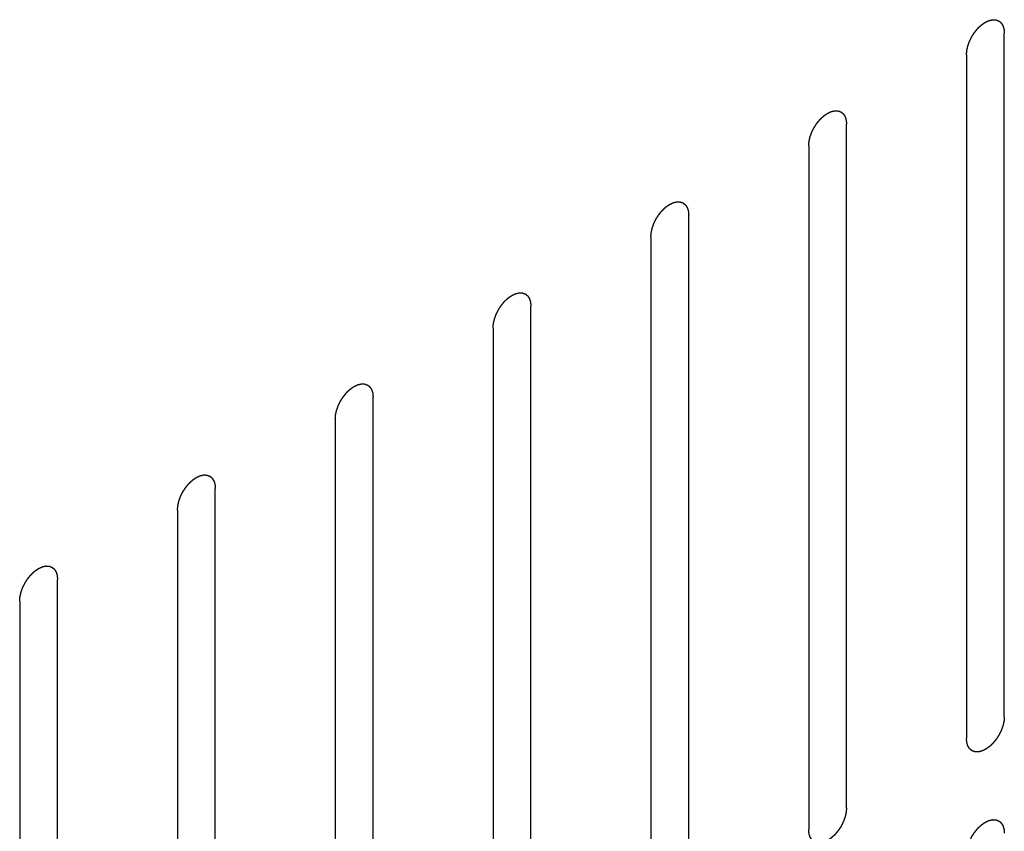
# Model space of a CAD drawing. Header units: inches. Extents: x 5 to 265, y 5 to 171.
# Tile 47 of 212: x 206.21 to 207.59, y 69.31 to 70.45. Entities that reach past the tile are written whole.
import ezdxf

# ---------------------------------------------------------------- set-up
doc = ezdxf.new("R2010")
doc.units = ezdxf.units.IN
doc.header["$LTSCALE"] = 14.96
doc.header["$MEASUREMENT"] = 0
doc.linetypes.add('HIDDEN', pattern=[0.2, 0.1, -0.1])
doc.layers.add('08_ALL_COSMETICS', color=7, linetype='CONTINUOUS')

msp = doc.modelspace()

# ---------------------------------------------------------------- linework, layer by layer
at = {"layer": '08_ALL_COSMETICS', "color": 7, "linetype": 'HIDDEN'}
for p, q in [((207.5881, 69.4751), (207.5881, 70.4345)), ((207.535, 70.4039), (207.535, 69.4445)), ((207.3668, 69.3473), (207.3668, 70.3067)), ((207.3137, 70.2761), (207.3137, 69.3167)), ((207.1454, 69.2196), (207.1454, 70.179)), ((207.0924, 70.1483), (207.0924, 69.1889)), ((206.9241, 69.0918), (206.9241, 70.0512)), ((206.8711, 70.0206), (206.8711, 69.0612)), ((206.7028, 68.964), (206.7028, 69.9234)), ((206.6498, 69.8928), (206.6498, 68.9334)), ((206.4815, 68.8362), (206.4815, 69.7956)), ((206.4284, 69.765), (206.4284, 68.8056)), ((206.2601, 68.7084), (206.2601, 69.6678)), ((206.2071, 69.6372), (206.2071, 68.6778))]:
    msp.add_line(p, q, dxfattribs=at)
for points in [[(207.535, 70.4039), (207.5351, 70.4044), (207.5352, 70.4055), (207.5353, 70.407), (207.5354, 70.4083), (207.5355, 70.4092), (207.5355, 70.4098), (207.5355, 70.4101), (207.5357, 70.4106), (207.5358, 70.4111), (207.536, 70.4121), (207.5363, 70.4134), (207.5366, 70.4148), (207.5368, 70.4158), (207.537, 70.4163), (207.537, 70.4167), (207.5372, 70.4171), (207.5374, 70.4177), (207.5378, 70.4187), (207.5383, 70.4201), (207.5388, 70.4215), (207.5391, 70.4224), (207.5393, 70.423), (207.5395, 70.4234), (207.5397, 70.4238), (207.54, 70.4244), (207.5405, 70.4253), (207.5411, 70.4267), (207.5418, 70.4281), (207.5423, 70.4291), (207.5426, 70.4296), (207.5428, 70.43), (207.5431, 70.4304), (207.5434, 70.4309), (207.544, 70.4318), (207.5448, 70.4331), (207.5456, 70.4344), (207.5462, 70.4352), (207.5466, 70.4358), (207.5468, 70.4361), (207.5471, 70.4365), (207.5475, 70.4369), (207.5481, 70.4377), (207.5491, 70.4389), (207.55, 70.44), (207.5507, 70.4408), (207.5511, 70.4412), (207.5514, 70.4416), (207.5517, 70.4419), (207.5521, 70.4423), (207.5528, 70.4429), (207.5538, 70.4439), (207.5549, 70.4449), (207.5556, 70.4455), (207.556, 70.4459), (207.5563, 70.4462), (207.5567, 70.4464), (207.5571, 70.4467), (207.5579, 70.4473), (207.5589, 70.448), (207.56, 70.4488), (207.5608, 70.4493), (207.5612, 70.4496), (207.5616, 70.4499), (207.5619, 70.45), (207.5623, 70.4502), (207.5631, 70.4505), (207.5641, 70.451), (207.5652, 70.4515), (207.566, 70.4519), (207.5664, 70.4521), (207.5667, 70.4522), (207.567, 70.4523), (207.5674, 70.4524), (207.5682, 70.4525), (207.5692, 70.4528), (207.5702, 70.453), (207.5709, 70.4532), (207.5714, 70.4533), (207.5717, 70.4534), (207.572, 70.4533), (207.5723, 70.4533), (207.573, 70.4533), (207.574, 70.4533), (207.5749, 70.4532), (207.5756, 70.4532), (207.5759, 70.4532), (207.5762, 70.4532), (207.5765, 70.4531), (207.5768, 70.453), (207.5774, 70.4527), (207.5783, 70.4524), (207.5791, 70.4521), (207.5797, 70.4519), (207.5801, 70.4518), (207.5803, 70.4517), (207.5805, 70.4515), (207.5808, 70.4513), (207.5813, 70.4509), (207.582, 70.4503), (207.5826, 70.4498), (207.5831, 70.4494), (207.5834, 70.4491), (207.5836, 70.449), (207.5837, 70.4487), (207.584, 70.4484), (207.5843, 70.4478), (207.5848, 70.447), (207.5853, 70.4462), (207.5857, 70.4457), (207.5859, 70.4453), (207.5861, 70.4451), (207.5861, 70.4448), (207.5863, 70.4444), (207.5865, 70.4437), (207.5868, 70.4427), (207.5871, 70.4417), (207.5873, 70.441), (207.5875, 70.4406), (207.5876, 70.4403), (207.5876, 70.4399), (207.5876, 70.4394), (207.5877, 70.4386), (207.5878, 70.4374), (207.5879, 70.436), (207.588, 70.435), (207.5881, 70.4345)], [(207.3137, 70.2761), (207.3138, 70.2766), (207.3139, 70.2777), (207.314, 70.2792), (207.3141, 70.2805), (207.3142, 70.2814), (207.3142, 70.282), (207.3142, 70.2824), (207.3143, 70.2828), (207.3144, 70.2833), (207.3147, 70.2843), (207.315, 70.2857), (207.3153, 70.287), (207.3155, 70.288), (207.3156, 70.2885), (207.3157, 70.2889), (207.3159, 70.2894), (207.3161, 70.2899), (207.3164, 70.2909), (207.3169, 70.2923), (207.3174, 70.2937), (207.3178, 70.2946), (207.318, 70.2952), (207.3181, 70.2956), (207.3184, 70.296), (207.3186, 70.2966), (207.3191, 70.2976), (207.3198, 70.2989), (207.3205, 70.3003), (207.321, 70.3013), (207.3213, 70.3018), (207.3215, 70.3023), (207.3217, 70.3026), (207.3221, 70.3031), (207.3227, 70.304), (207.3235, 70.3053), (207.3243, 70.3066), (207.3249, 70.3075), (207.3252, 70.308), (207.3255, 70.3084), (207.3258, 70.3087), (207.3262, 70.3092), (207.3268, 70.3099), (207.3278, 70.3111), (207.3287, 70.3122), (207.3294, 70.313), (207.3298, 70.3135), (207.33, 70.3138), (207.3304, 70.3141), (207.3308, 70.3145), (207.3315, 70.3152), (207.3325, 70.3161), (207.3336, 70.3171), (207.3343, 70.3177), (207.3347, 70.3181), (207.335, 70.3184), (207.3353, 70.3186), (207.3358, 70.319), (207.3365, 70.3195), (207.3376, 70.3202), (207.3387, 70.321), (207.3395, 70.3215), (207.3399, 70.3218), (207.3402, 70.3221), (207.3406, 70.3222), (207.341, 70.3224), (207.3417, 70.3227), (207.3428, 70.3232), (207.3439, 70.3237), (207.3446, 70.3241), (207.3451, 70.3243), (207.3454, 70.3245), (207.3457, 70.3245), (207.3461, 70.3246), (207.3468, 70.3248), (207.3479, 70.325), (207.3489, 70.3252), (207.3496, 70.3254), (207.35, 70.3255), (207.3504, 70.3256), (207.3506, 70.3256), (207.351, 70.3256), (207.3517, 70.3255), (207.3526, 70.3255), (207.3536, 70.3255), (207.3542, 70.3254), (207.3546, 70.3254), (207.3549, 70.3254), (207.3552, 70.3253), (207.3555, 70.3252), (207.3561, 70.325), (207.357, 70.3247), (207.3578, 70.3243), (207.3584, 70.3241), (207.3587, 70.324), (207.359, 70.3239), (207.3592, 70.3237), (207.3595, 70.3235), (207.3599, 70.3231), (207.3606, 70.3225), (207.3613, 70.322), (207.3618, 70.3216), (207.3621, 70.3213), (207.3623, 70.3212), (207.3624, 70.3209), (207.3626, 70.3206), (207.363, 70.3201), (207.3635, 70.3193), (207.364, 70.3185), (207.3644, 70.3179), (207.3646, 70.3176), (207.3647, 70.3173), (207.3648, 70.317), (207.3649, 70.3166), (207.3652, 70.3159), (207.3655, 70.3149), (207.3658, 70.3139), (207.366, 70.3132), (207.3661, 70.3128), (207.3663, 70.3125), (207.3663, 70.3121), (207.3663, 70.3117), (207.3664, 70.3108), (207.3665, 70.3096), (207.3666, 70.3082), (207.3667, 70.3072), (207.3668, 70.3067)], [(207.0924, 70.1483), (207.0924, 70.1489), (207.0925, 70.1499), (207.0927, 70.1515), (207.0928, 70.1528), (207.0928, 70.1537), (207.0929, 70.1542), (207.0929, 70.1546), (207.093, 70.155), (207.0931, 70.1555), (207.0933, 70.1565), (207.0937, 70.1579), (207.094, 70.1592), (207.0942, 70.1602), (207.0943, 70.1608), (207.0944, 70.1612), (207.0946, 70.1616), (207.0948, 70.1621), (207.0951, 70.1631), (207.0956, 70.1645), (207.0961, 70.1659), (207.0965, 70.1669), (207.0967, 70.1674), (207.0968, 70.1678), (207.097, 70.1683), (207.0973, 70.1688), (207.0978, 70.1698), (207.0985, 70.1712), (207.0992, 70.1725), (207.0997, 70.1735), (207.1, 70.1741), (207.1002, 70.1745), (207.1004, 70.1749), (207.1007, 70.1754), (207.1013, 70.1763), (207.1022, 70.1775), (207.103, 70.1788), (207.1036, 70.1797), (207.1039, 70.1802), (207.1042, 70.1806), (207.1045, 70.1809), (207.1048, 70.1814), (207.1055, 70.1822), (207.1064, 70.1833), (207.1074, 70.1844), (207.1081, 70.1852), (207.1084, 70.1857), (207.1087, 70.186), (207.109, 70.1863), (207.1094, 70.1867), (207.1102, 70.1874), (207.1112, 70.1883), (207.1122, 70.1893), (207.113, 70.19), (207.1134, 70.1903), (207.1137, 70.1907), (207.114, 70.1909), (207.1144, 70.1912), (207.1152, 70.1917), (207.1163, 70.1925), (207.1174, 70.1932), (207.1182, 70.1937), (207.1186, 70.194), (207.1189, 70.1943), (207.1192, 70.1944), (207.1197, 70.1946), (207.1204, 70.195), (207.1215, 70.1955), (207.1226, 70.196), (207.1233, 70.1963), (207.1237, 70.1965), (207.1241, 70.1967), (207.1244, 70.1967), (207.1248, 70.1968), (207.1255, 70.197), (207.1265, 70.1972), (207.1276, 70.1975), (207.1283, 70.1976), (207.1287, 70.1977), (207.129, 70.1978), (207.1293, 70.1978), (207.1297, 70.1978), (207.1304, 70.1977), (207.1313, 70.1977), (207.1323, 70.1977), (207.1329, 70.1977), (207.1333, 70.1976), (207.1336, 70.1976), (207.1338, 70.1975), (207.1342, 70.1974), (207.1348, 70.1972), (207.1356, 70.1969), (207.1365, 70.1966), (207.1371, 70.1963), (207.1374, 70.1962), (207.1377, 70.1961), (207.1379, 70.1959), (207.1381, 70.1957), (207.1386, 70.1953), (207.1393, 70.1948), (207.14, 70.1942), (207.1405, 70.1938), (207.1407, 70.1936), (207.141, 70.1934), (207.1411, 70.1932), (207.1413, 70.1928), (207.1417, 70.1923), (207.1422, 70.1915), (207.1427, 70.1907), (207.143, 70.1901), (207.1432, 70.1898), (207.1434, 70.1896), (207.1435, 70.1892), (207.1436, 70.1888), (207.1438, 70.1881), (207.1442, 70.1871), (207.1445, 70.1861), (207.1447, 70.1854), (207.1448, 70.185), (207.1449, 70.1847), (207.1449, 70.1843), (207.145, 70.1839), (207.1451, 70.183), (207.1452, 70.1818), (207.1453, 70.1804), (207.1454, 70.1794), (207.1454, 70.179)], [(206.8711, 70.0206), (206.8711, 70.0211), (206.8712, 70.0221), (206.8713, 70.0237), (206.8714, 70.025), (206.8715, 70.0259), (206.8716, 70.0264), (206.8716, 70.0268), (206.8717, 70.0272), (206.8718, 70.0278), (206.872, 70.0287), (206.8723, 70.0301), (206.8726, 70.0315), (206.8729, 70.0324), (206.873, 70.033), (206.8731, 70.0334), (206.8732, 70.0338), (206.8734, 70.0344), (206.8738, 70.0353), (206.8743, 70.0367), (206.8748, 70.0381), (206.8752, 70.0391), (206.8754, 70.0396), (206.8755, 70.0401), (206.8757, 70.0405), (206.876, 70.041), (206.8765, 70.042), (206.8772, 70.0434), (206.8779, 70.0448), (206.8784, 70.0457), (206.8786, 70.0463), (206.8788, 70.0467), (206.8791, 70.0471), (206.8794, 70.0476), (206.88, 70.0485), (206.8808, 70.0497), (206.8817, 70.051), (206.8823, 70.0519), (206.8826, 70.0524), (206.8828, 70.0528), (206.8831, 70.0531), (206.8835, 70.0536), (206.8842, 70.0544), (206.8851, 70.0555), (206.8861, 70.0567), (206.8867, 70.0575), (206.8871, 70.0579), (206.8874, 70.0583), (206.8877, 70.0585), (206.8881, 70.0589), (206.8888, 70.0596), (206.8899, 70.0606), (206.8909, 70.0615), (206.8916, 70.0622), (206.892, 70.0626), (206.8923, 70.0629), (206.8927, 70.0631), (206.8931, 70.0634), (206.8939, 70.0639), (206.895, 70.0647), (206.8961, 70.0654), (206.8968, 70.066), (206.8973, 70.0663), (206.8976, 70.0665), (206.8979, 70.0666), (206.8983, 70.0668), (206.8991, 70.0672), (206.9002, 70.0677), (206.9012, 70.0682), (206.902, 70.0685), (206.9024, 70.0687), (206.9027, 70.0689), (206.9031, 70.0689), (206.9035, 70.069), (206.9042, 70.0692), (206.9052, 70.0694), (206.9063, 70.0697), (206.907, 70.0698), (206.9074, 70.0699), (206.9077, 70.07), (206.908, 70.07), (206.9084, 70.07), (206.909, 70.07), (206.91, 70.0699), (206.9109, 70.0699), (206.9116, 70.0699), (206.912, 70.0698), (206.9123, 70.0699), (206.9125, 70.0697), (206.9129, 70.0696), (206.9135, 70.0694), (206.9143, 70.0691), (206.9152, 70.0688), (206.9158, 70.0686), (206.9161, 70.0684), (206.9164, 70.0684), (206.9165, 70.0682), (206.9168, 70.068), (206.9173, 70.0675), (206.918, 70.067), (206.9187, 70.0664), (206.9192, 70.066), (206.9194, 70.0658), (206.9196, 70.0656), (206.9198, 70.0654), (206.92, 70.0651), (206.9203, 70.0645), (206.9209, 70.0637), (206.9214, 70.0629), (206.9217, 70.0623), (206.9219, 70.062), (206.9221, 70.0618), (206.9222, 70.0615), (206.9223, 70.0611), (206.9225, 70.0604), (206.9228, 70.0593), (206.9231, 70.0583), (206.9234, 70.0576), (206.9235, 70.0572), (206.9236, 70.0569), (206.9236, 70.0566), (206.9237, 70.0561), (206.9237, 70.0552), (206.9238, 70.0541), (206.924, 70.0526), (206.9241, 70.0517), (206.9241, 70.0512)], [(206.6498, 69.8928), (206.6498, 69.8933), (206.6499, 69.8943), (206.65, 69.8959), (206.6501, 69.8972), (206.6502, 69.8981), (206.6502, 69.8986), (206.6502, 69.899), (206.6504, 69.8994), (206.6505, 69.9), (206.6507, 69.9009), (206.651, 69.9023), (206.6513, 69.9037), (206.6515, 69.9046), (206.6517, 69.9052), (206.6517, 69.9056), (206.6519, 69.906), (206.6521, 69.9066), (206.6525, 69.9076), (206.653, 69.9089), (206.6535, 69.9103), (206.6538, 69.9113), (206.654, 69.9119), (206.6542, 69.9123), (206.6544, 69.9127), (206.6547, 69.9132), (206.6552, 69.9142), (206.6559, 69.9156), (206.6565, 69.917), (206.657, 69.9179), (206.6573, 69.9185), (206.6575, 69.9189), (206.6578, 69.9193), (206.6581, 69.9198), (206.6587, 69.9207), (206.6595, 69.922), (206.6604, 69.9232), (206.6609, 69.9241), (206.6613, 69.9246), (206.6615, 69.925), (206.6618, 69.9254), (206.6622, 69.9258), (206.6629, 69.9266), (206.6638, 69.9277), (206.6648, 69.9289), (206.6654, 69.9297), (206.6658, 69.9301), (206.6661, 69.9305), (206.6664, 69.9308), (206.6668, 69.9311), (206.6675, 69.9318), (206.6686, 69.9328), (206.6696, 69.9337), (206.6703, 69.9344), (206.6707, 69.9348), (206.671, 69.9351), (206.6714, 69.9353), (206.6718, 69.9356), (206.6726, 69.9361), (206.6736, 69.9369), (206.6747, 69.9376), (206.6755, 69.9382), (206.6759, 69.9385), (206.6763, 69.9387), (206.6766, 69.9389), (206.677, 69.9391), (206.6778, 69.9394), (206.6788, 69.9399), (206.6799, 69.9404), (206.6807, 69.9408), (206.6811, 69.9409), (206.6814, 69.9411), (206.6817, 69.9412), (206.6821, 69.9413), (206.6829, 69.9414), (206.6839, 69.9417), (206.6849, 69.9419), (206.6857, 69.9421), (206.6861, 69.9422), (206.6864, 69.9423), (206.6867, 69.9422), (206.687, 69.9422), (206.6877, 69.9422), (206.6887, 69.9421), (206.6896, 69.9421), (206.6903, 69.9421), (206.6907, 69.9421), (206.691, 69.9421), (206.6912, 69.942), (206.6915, 69.9418), (206.6921, 69.9416), (206.693, 69.9413), (206.6938, 69.941), (206.6944, 69.9408), (206.6948, 69.9407), (206.695, 69.9406), (206.6952, 69.9404), (206.6955, 69.9402), (206.696, 69.9398), (206.6967, 69.9392), (206.6973, 69.9386), (206.6978, 69.9382), (206.6981, 69.938), (206.6983, 69.9379), (206.6985, 69.9376), (206.6987, 69.9373), (206.699, 69.9367), (206.6995, 69.9359), (206.7, 69.9351), (206.7004, 69.9346), (206.7006, 69.9342), (206.7008, 69.934), (206.7008, 69.9337), (206.701, 69.9333), (206.7012, 69.9326), (206.7015, 69.9316), (206.7018, 69.9306), (206.702, 69.9299), (206.7022, 69.9294), (206.7023, 69.9292), (206.7023, 69.9288), (206.7023, 69.9283), (206.7024, 69.9275), (206.7025, 69.9263), (206.7027, 69.9248), (206.7027, 69.9239), (206.7028, 69.9234)], [(206.4284, 69.765), (206.4285, 69.7655), (206.4286, 69.7666), (206.4287, 69.7681), (206.4288, 69.7694), (206.4289, 69.7703), (206.4289, 69.7708), (206.4289, 69.7712), (206.429, 69.7717), (206.4292, 69.7722), (206.4294, 69.7732), (206.4297, 69.7745), (206.43, 69.7759), (206.4302, 69.7769), (206.4303, 69.7774), (206.4304, 69.7778), (206.4306, 69.7782), (206.4308, 69.7788), (206.4311, 69.7798), (206.4316, 69.7812), (206.4322, 69.7826), (206.4325, 69.7835), (206.4327, 69.7841), (206.4328, 69.7845), (206.4331, 69.7849), (206.4333, 69.7855), (206.4338, 69.7864), (206.4345, 69.7878), (206.4352, 69.7892), (206.4357, 69.7902), (206.436, 69.7907), (206.4362, 69.7911), (206.4364, 69.7915), (206.4368, 69.792), (206.4374, 69.7929), (206.4382, 69.7942), (206.439, 69.7955), (206.4396, 69.7963), (206.4399, 69.7969), (206.4402, 69.7972), (206.4405, 69.7976), (206.4409, 69.798), (206.4415, 69.7988), (206.4425, 69.8), (206.4434, 69.8011), (206.4441, 69.8019), (206.4445, 69.8023), (206.4447, 69.8027), (206.4451, 69.803), (206.4455, 69.8034), (206.4462, 69.804), (206.4472, 69.805), (206.4483, 69.806), (206.449, 69.8066), (206.4494, 69.807), (206.4497, 69.8073), (206.45, 69.8075), (206.4505, 69.8078), (206.4512, 69.8084), (206.4523, 69.8091), (206.4534, 69.8099), (206.4542, 69.8104), (206.4546, 69.8107), (206.4549, 69.8109), (206.4553, 69.8111), (206.4557, 69.8113), (206.4564, 69.8116), (206.4575, 69.8121), (206.4586, 69.8126), (206.4593, 69.813), (206.4598, 69.8132), (206.4601, 69.8133), (206.4604, 69.8134), (206.4608, 69.8135), (206.4615, 69.8136), (206.4626, 69.8139), (206.4636, 69.8141), (206.4643, 69.8143), (206.4647, 69.8144), (206.4651, 69.8145), (206.4653, 69.8144), (206.4657, 69.8144), (206.4664, 69.8144), (206.4673, 69.8144), (206.4683, 69.8143), (206.469, 69.8143), (206.4693, 69.8143), (206.4696, 69.8143), (206.4699, 69.8142), (206.4702, 69.8141), (206.4708, 69.8138), (206.4717, 69.8135), (206.4725, 69.8132), (206.4731, 69.813), (206.4734, 69.8129), (206.4737, 69.8128), (206.4739, 69.8126), (206.4742, 69.8124), (206.4747, 69.812), (206.4753, 69.8114), (206.476, 69.8109), (206.4765, 69.8105), (206.4768, 69.8102), (206.477, 69.8101), (206.4771, 69.8098), (206.4773, 69.8095), (206.4777, 69.8089), (206.4782, 69.8081), (206.4787, 69.8073), (206.4791, 69.8068), (206.4793, 69.8064), (206.4794, 69.8062), (206.4795, 69.8059), (206.4796, 69.8055), (206.4799, 69.8048), (206.4802, 69.8038), (206.4805, 69.8028), (206.4807, 69.8021), (206.4808, 69.8017), (206.481, 69.8014), (206.481, 69.801), (206.481, 69.8005), (206.4811, 69.7997), (206.4812, 69.7985), (206.4813, 69.7971), (206.4814, 69.7961), (206.4815, 69.7956)], [(206.2071, 69.6372), (206.2071, 69.6377), (206.2072, 69.6388), (206.2074, 69.6403), (206.2075, 69.6416), (206.2075, 69.6425), (206.2076, 69.6431), (206.2076, 69.6435), (206.2077, 69.6439), (206.2078, 69.6444), (206.208, 69.6454), (206.2084, 69.6467), (206.2087, 69.6481), (206.2089, 69.6491), (206.209, 69.6496), (206.2091, 69.65), (206.2093, 69.6505), (206.2095, 69.651), (206.2098, 69.652), (206.2103, 69.6534), (206.2108, 69.6548), (206.2112, 69.6557), (206.2114, 69.6563), (206.2115, 69.6567), (206.2117, 69.6571), (206.212, 69.6577), (206.2125, 69.6587), (206.2132, 69.66), (206.2139, 69.6614), (206.2144, 69.6624), (206.2147, 69.6629), (206.2149, 69.6634), (206.2151, 69.6637), (206.2155, 69.6642), (206.216, 69.6651), (206.2169, 69.6664), (206.2177, 69.6677), (206.2183, 69.6686), (206.2186, 69.6691), (206.2189, 69.6695), (206.2192, 69.6698), (206.2195, 69.6703), (206.2202, 69.671), (206.2212, 69.6722), (206.2221, 69.6733), (206.2228, 69.6741), (206.2231, 69.6746), (206.2234, 69.6749), (206.2237, 69.6752), (206.2242, 69.6756), (206.2249, 69.6763), (206.2259, 69.6772), (206.2269, 69.6782), (206.2277, 69.6788), (206.2281, 69.6792), (206.2284, 69.6795), (206.2287, 69.6797), (206.2291, 69.68), (206.2299, 69.6806), (206.231, 69.6813), (206.2321, 69.6821), (206.2329, 69.6826), (206.2333, 69.6829), (206.2336, 69.6832), (206.2339, 69.6833), (206.2344, 69.6835), (206.2351, 69.6838), (206.2362, 69.6843), (206.2373, 69.6848), (206.238, 69.6852), (206.2385, 69.6854), (206.2388, 69.6856), (206.2391, 69.6856), (206.2395, 69.6857), (206.2402, 69.6859), (206.2413, 69.6861), (206.2423, 69.6863), (206.243, 69.6865), (206.2434, 69.6866), (206.2437, 69.6867), (206.244, 69.6867), (206.2444, 69.6866), (206.2451, 69.6866), (206.246, 69.6866), (206.247, 69.6865), (206.2476, 69.6865), (206.248, 69.6865), (206.2483, 69.6865), (206.2485, 69.6864), (206.2489, 69.6863), (206.2495, 69.6861), (206.2503, 69.6858), (206.2512, 69.6854), (206.2518, 69.6852), (206.2521, 69.6851), (206.2524, 69.685), (206.2526, 69.6848), (206.2529, 69.6846), (206.2533, 69.6842), (206.254, 69.6836), (206.2547, 69.6831), (206.2552, 69.6827), (206.2554, 69.6824), (206.2557, 69.6823), (206.2558, 69.682), (206.256, 69.6817), (206.2564, 69.6812), (206.2569, 69.6804), (206.2574, 69.6795), (206.2577, 69.679), (206.2579, 69.6787), (206.2581, 69.6784), (206.2582, 69.6781), (206.2583, 69.6777), (206.2585, 69.677), (206.2589, 69.676), (206.2592, 69.675), (206.2594, 69.6743), (206.2595, 69.6739), (206.2596, 69.6736), (206.2596, 69.6732), (206.2597, 69.6728), (206.2598, 69.6719), (206.2599, 69.6707), (206.26, 69.6693), (206.2601, 69.6683), (206.2601, 69.6678)], [(207.5881, 69.4751), (207.588, 69.4746), (207.588, 69.4736), (207.5878, 69.472), (207.5877, 69.4707), (207.5877, 69.4698), (207.5876, 69.4693), (207.5876, 69.4689), (207.5875, 69.4685), (207.5874, 69.4679), (207.5871, 69.467), (207.5868, 69.4656), (207.5865, 69.4642), (207.5863, 69.4633), (207.5862, 69.4627), (207.5861, 69.4623), (207.5859, 69.4619), (207.5857, 69.4613), (207.5854, 69.4604), (207.5849, 69.459), (207.5844, 69.4576), (207.584, 69.4566), (207.5838, 69.456), (207.5837, 69.4556), (207.5834, 69.4552), (207.5832, 69.4547), (207.5827, 69.4537), (207.582, 69.4523), (207.5813, 69.4509), (207.5808, 69.45), (207.5805, 69.4494), (207.5803, 69.449), (207.5801, 69.4486), (207.5797, 69.4481), (207.5791, 69.4472), (207.5783, 69.4459), (207.5775, 69.4447), (207.5769, 69.4438), (207.5766, 69.4433), (207.5763, 69.4429), (207.576, 69.4426), (207.5757, 69.4421), (207.575, 69.4413), (207.574, 69.4402), (207.5731, 69.439), (207.5724, 69.4382), (207.572, 69.4378), (207.5718, 69.4374), (207.5714, 69.4372), (207.571, 69.4368), (207.5703, 69.4361), (207.5693, 69.4351), (207.5682, 69.4342), (207.5675, 69.4335), (207.5671, 69.4331), (207.5668, 69.4328), (207.5665, 69.4326), (207.566, 69.4323), (207.5653, 69.4318), (207.5642, 69.431), (207.5631, 69.4303), (207.5623, 69.4297), (207.5619, 69.4294), (207.5616, 69.4292), (207.5612, 69.4291), (207.5608, 69.4288), (207.5601, 69.4285), (207.559, 69.428), (207.5579, 69.4275), (207.5572, 69.4272), (207.5567, 69.427), (207.5564, 69.4268), (207.5561, 69.4267), (207.5557, 69.4266), (207.555, 69.4265), (207.5539, 69.4262), (207.5529, 69.426), (207.5522, 69.4258), (207.5518, 69.4258), (207.5515, 69.4257), (207.5512, 69.4257), (207.5508, 69.4257), (207.5501, 69.4257), (207.5492, 69.4258), (207.5482, 69.4258), (207.5476, 69.4258), (207.5472, 69.4258), (207.5469, 69.4258), (207.5466, 69.4259), (207.5463, 69.4261), (207.5457, 69.4263), (207.5449, 69.4266), (207.544, 69.4269), (207.5434, 69.4271), (207.5431, 69.4273), (207.5428, 69.4273), (207.5426, 69.4275), (207.5423, 69.4277), (207.5419, 69.4281), (207.5412, 69.4287), (207.5405, 69.4293), (207.54, 69.4297), (207.5397, 69.4299), (207.5395, 69.43), (207.5394, 69.4303), (207.5392, 69.4306), (207.5388, 69.4312), (207.5383, 69.432), (207.5378, 69.4328), (207.5374, 69.4334), (207.5372, 69.4337), (207.5371, 69.4339), (207.537, 69.4342), (207.5369, 69.4346), (207.5366, 69.4353), (207.5363, 69.4363), (207.536, 69.4374), (207.5358, 69.4381), (207.5357, 69.4385), (207.5356, 69.4387), (207.5355, 69.4391), (207.5355, 69.4396), (207.5354, 69.4404), (207.5353, 69.4416), (207.5352, 69.4431), (207.5351, 69.444), (207.535, 69.4445)], [(207.3668, 69.3473), (207.3667, 69.3468), (207.3666, 69.3458), (207.3665, 69.3442), (207.3664, 69.3429), (207.3663, 69.342), (207.3663, 69.3415), (207.3663, 69.3411), (207.3662, 69.3407), (207.366, 69.3402), (207.3658, 69.3392), (207.3655, 69.3378), (207.3652, 69.3364), (207.365, 69.3355), (207.3648, 69.3349), (207.3648, 69.3345), (207.3646, 69.3341), (207.3644, 69.3336), (207.364, 69.3326), (207.3635, 69.3312), (207.363, 69.3298), (207.3627, 69.3288), (207.3625, 69.3283), (207.3623, 69.3278), (207.3621, 69.3274), (207.3618, 69.3269), (207.3614, 69.3259), (207.3607, 69.3245), (207.36, 69.3231), (207.3595, 69.3222), (207.3592, 69.3216), (207.359, 69.3212), (207.3587, 69.3208), (207.3584, 69.3203), (207.3578, 69.3194), (207.357, 69.3182), (207.3562, 69.3169), (207.3556, 69.316), (207.3552, 69.3155), (207.355, 69.3151), (207.3547, 69.3148), (207.3543, 69.3143), (207.3537, 69.3135), (207.3527, 69.3124), (207.3518, 69.3112), (207.3511, 69.3104), (207.3507, 69.31), (207.3504, 69.3096), (207.3501, 69.3094), (207.3497, 69.309), (207.349, 69.3083), (207.348, 69.3074), (207.3469, 69.3064), (207.3462, 69.3057), (207.3458, 69.3053), (207.3455, 69.305), (207.3452, 69.3048), (207.3447, 69.3045), (207.344, 69.304), (207.3429, 69.3032), (207.3418, 69.3025), (207.341, 69.3019), (207.3406, 69.3017), (207.3402, 69.3014), (207.3399, 69.3013), (207.3395, 69.3011), (207.3387, 69.3007), (207.3377, 69.3002), (207.3366, 69.2997), (207.3358, 69.2994), (207.3354, 69.2992), (207.3351, 69.299), (207.3348, 69.299), (207.3344, 69.2989), (207.3336, 69.2987), (207.3326, 69.2985), (207.3316, 69.2982), (207.3309, 69.2981), (207.3304, 69.298), (207.3301, 69.2979), (207.3299, 69.2979), (207.3295, 69.2979), (207.3288, 69.2979), (207.3279, 69.298), (207.3269, 69.298), (207.3262, 69.298), (207.3259, 69.2981), (207.3256, 69.298), (207.3253, 69.2982), (207.325, 69.2983), (207.3244, 69.2985), (207.3235, 69.2988), (207.3227, 69.2991), (207.3221, 69.2993), (207.3217, 69.2995), (207.3215, 69.2995), (207.3213, 69.2997), (207.321, 69.3), (207.3205, 69.3004), (207.3198, 69.3009), (207.3192, 69.3015), (207.3187, 69.3019), (207.3184, 69.3021), (207.3182, 69.3023), (207.3181, 69.3025), (207.3178, 69.3028), (207.3175, 69.3034), (207.317, 69.3042), (207.3165, 69.305), (207.3161, 69.3056), (207.3159, 69.3059), (207.3157, 69.3061), (207.3157, 69.3064), (207.3155, 69.3068), (207.3153, 69.3076), (207.315, 69.3086), (207.3147, 69.3096), (207.3145, 69.3103), (207.3143, 69.3107), (207.3142, 69.311), (207.3142, 69.3113), (207.3142, 69.3118), (207.3141, 69.3127), (207.314, 69.3139), (207.3139, 69.3153), (207.3138, 69.3163), (207.3137, 69.3167)], [(207.535, 69.2812), (207.5351, 69.2817), (207.5352, 69.2828), (207.5353, 69.2843), (207.5354, 69.2856), (207.5355, 69.2865), (207.5355, 69.2871), (207.5355, 69.2874), (207.5357, 69.2879), (207.5358, 69.2884), (207.536, 69.2894), (207.5363, 69.2907), (207.5366, 69.2921), (207.5368, 69.2931), (207.537, 69.2936), (207.537, 69.294), (207.5372, 69.2945), (207.5374, 69.295), (207.5378, 69.296), (207.5383, 69.2974), (207.5388, 69.2988), (207.5391, 69.2997), (207.5393, 69.3003), (207.5395, 69.3007), (207.5397, 69.3011), (207.54, 69.3017), (207.5405, 69.3026), (207.5411, 69.304), (207.5418, 69.3054), (207.5423, 69.3064), (207.5426, 69.3069), (207.5428, 69.3074), (207.5431, 69.3077), (207.5434, 69.3082), (207.544, 69.3091), (207.5448, 69.3104), (207.5456, 69.3117), (207.5462, 69.3126), (207.5466, 69.3131), (207.5468, 69.3135), (207.5471, 69.3138), (207.5475, 69.3142), (207.5481, 69.315), (207.5491, 69.3162), (207.55, 69.3173), (207.5507, 69.3181), (207.5511, 69.3186), (207.5514, 69.3189), (207.5517, 69.3192), (207.5521, 69.3196), (207.5528, 69.3202), (207.5538, 69.3212), (207.5549, 69.3222), (207.5556, 69.3228), (207.556, 69.3232), (207.5563, 69.3235), (207.5567, 69.3237), (207.5571, 69.324), (207.5579, 69.3246), (207.5589, 69.3253), (207.56, 69.3261), (207.5608, 69.3266), (207.5612, 69.3269), (207.5616, 69.3272), (207.5619, 69.3273), (207.5623, 69.3275), (207.5631, 69.3278), (207.5641, 69.3283), (207.5652, 69.3288), (207.566, 69.3292), (207.5664, 69.3294), (207.5667, 69.3296), (207.567, 69.3296), (207.5674, 69.3297), (207.5682, 69.3299), (207.5692, 69.3301), (207.5702, 69.3303), (207.5709, 69.3305), (207.5714, 69.3306), (207.5717, 69.3307), (207.572, 69.3306), (207.5723, 69.3306), (207.573, 69.3306), (207.574, 69.3306), (207.5749, 69.3305), (207.5756, 69.3305), (207.5759, 69.3305), (207.5762, 69.3305), (207.5765, 69.3304), (207.5768, 69.3303), (207.5774, 69.3301), (207.5783, 69.3297), (207.5791, 69.3294), (207.5797, 69.3292), (207.5801, 69.3291), (207.5803, 69.329), (207.5805, 69.3288), (207.5808, 69.3286), (207.5813, 69.3282), (207.582, 69.3276), (207.5826, 69.3271), (207.5831, 69.3267), (207.5834, 69.3264), (207.5836, 69.3263), (207.5837, 69.326), (207.584, 69.3257), (207.5843, 69.3251), (207.5848, 69.3243), (207.5853, 69.3235), (207.5857, 69.323), (207.5859, 69.3227), (207.5861, 69.3224), (207.5861, 69.3221), (207.5863, 69.3217), (207.5865, 69.321), (207.5868, 69.32), (207.5871, 69.319), (207.5873, 69.3183), (207.5875, 69.3179), (207.5876, 69.3176), (207.5876, 69.3172), (207.5876, 69.3167), (207.5877, 69.3159), (207.5878, 69.3147), (207.5879, 69.3133), (207.588, 69.3123), (207.5881, 69.3118)]]:
    msp.add_open_spline(points, degree=3, knots=[0, 0, 0, 0, 0.015625, 0.03125, 0.046875, 0.054688, 0.058594, 0.0625, 0.066406, 0.070312, 0.078125, 0.09375, 0.109375, 0.117188, 0.121094, 0.125, 0.128906, 0.132812, 0.140625, 0.15625, 0.171875, 0.179688, 0.183594, 0.1875, 0.191406, 0.195312, 0.203125, 0.21875, 0.234375, 0.242188, 0.246094, 0.25, 0.253906, 0.257812, 0.265625, 0.28125, 0.296875, 0.304688, 0.308594, 0.3125, 0.316406, 0.320312, 0.328125, 0.34375, 0.359375, 0.367188, 0.371094, 0.375, 0.378906, 0.382812, 0.390625, 0.40625, 0.421875, 0.429688, 0.433594, 0.4375, 0.441406, 0.445312, 0.453125, 0.46875, 0.484375, 0.492188, 0.496094, 0.5, 0.503906, 0.507812, 0.515625, 0.53125, 0.546875, 0.554688, 0.558594, 0.5625, 0.566406, 0.570312, 0.578125, 0.59375, 0.609375, 0.617188, 0.621094, 0.625, 0.628906, 0.632812, 0.640625, 0.65625, 0.671875, 0.679688, 0.683594, 0.6875, 0.691406, 0.695312, 0.703125, 0.71875, 0.734375, 0.742188, 0.746094, 0.75, 0.753906, 0.757812, 0.765625, 0.78125, 0.796875, 0.804688, 0.808594, 0.8125, 0.816406, 0.820312, 0.828125, 0.84375, 0.859375, 0.867188, 0.871094, 0.875, 0.878906, 0.882812, 0.890625, 0.90625, 0.921875, 0.929688, 0.933594, 0.9375, 0.941406, 0.945312, 0.953125, 0.96875, 0.984375, 1, 1, 1, 1], dxfattribs=at)

doc.saveas('drawing.dxf')
